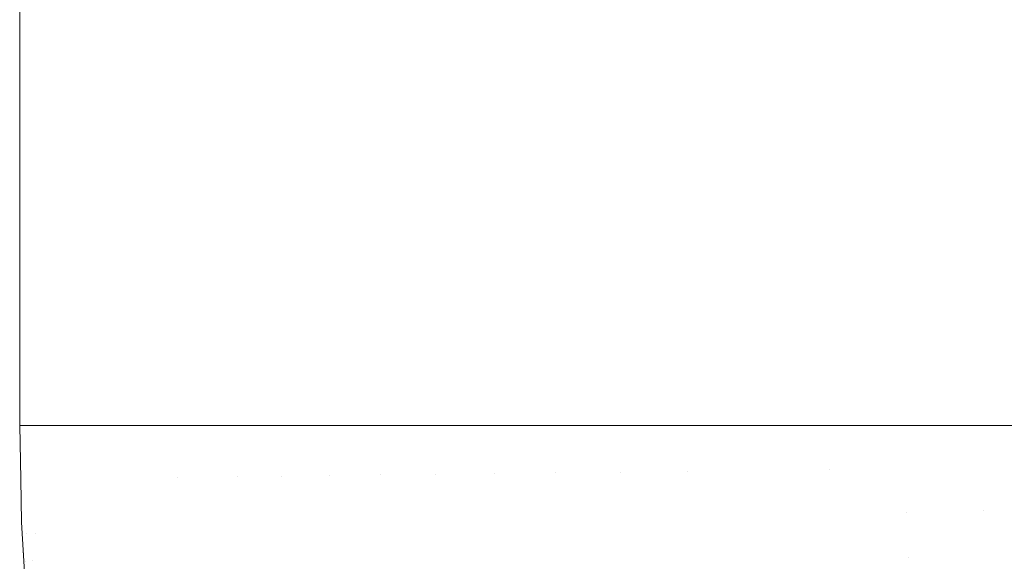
# Model space of a CAD drawing. Header units: centimetres. Extents: x -35.1 to 36.2, y 4.2 to 6.
# Tile 36 of 256: x -35.0865 to -35.0576, y 4.2962 to 4.3121. Entities that reach past the tile are written whole.
import ezdxf

# ---------------------------------------------------------------- set-up
doc = ezdxf.new("R2010")
doc.units = ezdxf.units.CM
doc.header["$LTSCALE"] = 2.54
doc.layers.add('Lucido design-1', color=7, linetype='Continuous')

# ---------------------------------------------------------------- blocks, each defined once
blk = doc.blocks.new('Gruppo-4-1')
at = {"color": 7, "linetype": 'Continuous', "lineweight": 9}
for points, invisible_edges in [([(-35.086503, 5.900212, -2276.320608), (-35.086537, 5.900212, -2276.32217), (-35.086537, 4.300212, -2276.32217), (-35.086503, 4.300212, -2276.320608)], 8), ([(-35.086503, 4.300212, -2276.923732), (-35.086537, 4.300212, -2276.92217), (-35.086537, 5.900212, -2276.92217), (-35.086503, 5.900212, -2276.923732)], 8), ([(-35.086503, 4.300212, -2276.320608), (-35.086466, 4.300212, -2276.31891), (-35.086466, 5.900212, -2276.31891), (-35.086503, 5.900212, -2276.320608)], 10), ([(-35.086503, 5.900212, -2276.923732), (-35.086466, 5.900212, -2276.92543), (-35.086466, 4.300212, -2276.92543), (-35.086503, 4.300212, -2276.923732)], 10), ([(-35.086267, 5.900212, -2276.315816), (-35.086466, 5.900212, -2276.31891), (-35.086466, 4.300212, -2276.31891), (-35.086375, 4.300212, -2276.317486)], 10), ([(-35.086375, 4.300212, -2276.926854), (-35.086466, 4.300212, -2276.92543), (-35.086466, 5.900212, -2276.92543), (-35.086375, 5.900212, -2276.926854)], 10), ([(-35.086375, 4.300212, -2276.317486), (-35.086267, 4.300212, -2276.315816), (-35.086267, 5.900212, -2276.315816)], 10), ([(-35.086375, 5.900212, -2276.926854), (-35.086267, 5.900212, -2276.928524), (-35.086267, 4.300212, -2276.928524), (-35.086375, 4.300212, -2276.926854)], 10), ([(-35.085939, 5.900212, -2276.312724), (-35.086267, 5.900212, -2276.315816), (-35.086267, 4.300212, -2276.315816), (-35.086114, 4.300212, -2276.314371)], 10), ([(-35.086114, 4.300212, -2276.929969), (-35.086267, 4.300212, -2276.928524), (-35.086267, 5.900212, -2276.928524), (-35.086114, 5.900212, -2276.929969)], 10), ([(-35.086114, 4.300212, -2276.314371), (-35.085939, 4.300212, -2276.312724), (-35.085939, 5.900212, -2276.312724)], 10), ([(-35.086114, 5.900212, -2276.929969), (-35.085939, 5.900212, -2276.931616), (-35.085939, 4.300212, -2276.931616), (-35.086114, 4.300212, -2276.929969)], 10), ([(-35.085482, 5.900212, -2276.309634), (-35.085939, 5.900212, -2276.312724), (-35.085939, 4.300212, -2276.312724), (-35.085724, 4.300212, -2276.311267)], 10), ([(-35.085724, 4.300212, -2276.933073), (-35.085939, 4.300212, -2276.931616), (-35.085939, 5.900212, -2276.931616), (-35.085724, 5.900212, -2276.933073)], 10), ([(-35.085724, 4.300212, -2276.311267), (-35.085482, 4.300212, -2276.309634), (-35.085482, 5.900212, -2276.309634)], 10), ([(-35.085724, 5.900212, -2276.933073), (-35.085482, 5.900212, -2276.934706), (-35.085482, 4.300212, -2276.934706), (-35.085724, 4.300212, -2276.933073)], 10), ([(-35.084894, 5.900212, -2276.306543), (-35.085482, 5.900212, -2276.309634), (-35.085482, 4.300212, -2276.309634), (-35.085205, 4.300212, -2276.30818)], 10), ([(-35.085205, 4.300212, -2276.93616), (-35.085482, 4.300212, -2276.934706), (-35.085482, 5.900212, -2276.934706), (-35.085205, 5.900212, -2276.93616)], 10), ([(-35.085205, 4.300212, -2276.30818), (-35.084894, 4.300212, -2276.306543), (-35.084894, 5.900212, -2276.306543)], 10), ([(-35.085205, 5.900212, -2276.93616), (-35.084894, 5.900212, -2276.937797), (-35.084894, 4.300212, -2276.937797), (-35.085205, 4.300212, -2276.93616)], 10), ([(-35.084173, 5.900212, -2276.30345), (-35.084894, 5.900212, -2276.306543), (-35.084894, 4.300212, -2276.306543), (-35.08456, 4.300212, -2276.305112)], 10), ([(-35.08456, 4.300212, -2276.939228), (-35.084894, 4.300212, -2276.937797), (-35.084894, 5.900212, -2276.937797), (-35.08456, 5.900212, -2276.939228)], 10), ([(-35.08456, 4.300212, -2276.305112), (-35.084173, 4.300212, -2276.30345), (-35.084173, 5.900212, -2276.30345)], 10), ([(-35.08456, 5.900212, -2276.939228), (-35.084173, 5.900212, -2276.94089), (-35.084173, 4.300212, -2276.94089), (-35.08456, 4.300212, -2276.939228)], 10), ([(-35.083315, 5.900212, -2276.300354), (-35.084173, 5.900212, -2276.30345), (-35.084173, 4.300212, -2276.30345), (-35.08379, 4.300212, -2276.302069)], 10), ([(-35.08379, 4.300212, -2276.942271), (-35.084173, 4.300212, -2276.94089), (-35.084173, 5.900212, -2276.94089), (-35.08379, 5.900212, -2276.942271)], 10), ([(-35.08379, 4.300212, -2276.302069), (-35.083315, 4.300212, -2276.300354), (-35.083315, 5.900212, -2276.300354)], 10), ([(-35.08379, 5.900212, -2276.942271), (-35.083315, 5.900212, -2276.943986), (-35.083315, 4.300212, -2276.943986), (-35.08379, 4.300212, -2276.942271)], 10), ([(-35.082319, 5.900212, -2276.297255), (-35.083315, 5.900212, -2276.300354), (-35.083315, 4.300212, -2276.300354), (-35.082898, 4.300212, -2276.299055)], 10), ([(-35.082898, 4.300212, -2276.945285), (-35.083315, 4.300212, -2276.943986), (-35.083315, 5.900212, -2276.943986), (-35.082898, 5.900212, -2276.945285)], 10), ([(-35.082898, 4.300212, -2276.299055), (-35.082319, 4.300212, -2276.297255), (-35.082319, 5.900212, -2276.297255)], 10), ([(-35.082898, 5.900212, -2276.945285), (-35.082319, 5.900212, -2276.947085), (-35.082319, 4.300212, -2276.947085), (-35.082898, 4.300212, -2276.945285)], 10), ([(-35.081179, 5.900212, -2276.29415), (-35.082319, 5.900212, -2276.297255), (-35.082319, 4.300212, -2276.297255), (-35.081885, 4.300212, -2276.296073)], 10), ([(-35.082319, 5.900212, -2276.947085), (-35.081342, 4.300212, -2276.949747), (-35.081885, 4.300212, -2276.948267)], 9), ([(-35.081179, 4.300212, -2276.95019), (-35.081342, 4.300212, -2276.949747), (-35.082319, 5.900212, -2276.947085), (-35.081885, 5.900212, -2276.948267)], 10), ([(-35.081885, 4.300212, -2276.948267), (-35.082319, 4.300212, -2276.947085), (-35.082319, 5.900212, -2276.947085)], 10), ([(-35.081885, 4.300212, -2276.296073), (-35.081179, 4.300212, -2276.29415), (-35.081179, 5.900212, -2276.29415)], 10), ([(-35.081885, 5.900212, -2276.948267), (-35.081179, 5.900212, -2276.95019), (-35.081179, 4.300212, -2276.95019)], 10), ([(-35.079891, 5.900212, -2276.291041), (-35.081179, 5.900212, -2276.29415), (-35.081179, 4.300212, -2276.29415), (-35.080151, 4.300212, -2276.291669)], 10), ([(-35.081179, 4.300212, -2276.95019), (-35.081179, 5.900212, -2276.95019), (-35.079891, 5.900212, -2276.953299), (-35.079891, 4.300212, -2276.953299)], 5), ([(-35.080151, 4.300212, -2276.291669), (-35.079891, 4.300212, -2276.291041), (-35.079891, 5.900212, -2276.291041)], 10), ([(-35.079891, 5.900212, -2276.291041), (-35.079891, 4.300212, -2276.291041), (-35.07845, 4.300212, -2276.287927), (-35.07845, 5.900212, -2276.287927)], 5), ([(-35.078848, 4.300212, -2276.955553), (-35.079891, 4.300212, -2276.953299), (-35.079891, 5.900212, -2276.953299), (-35.078848, 5.900212, -2276.955553)], 10), ([(-35.078848, 5.900212, -2276.955553), (-35.07845, 5.900212, -2276.956413), (-35.07845, 4.300212, -2276.956413), (-35.078848, 4.300212, -2276.955553)], 10), ([(-35.07685, 5.900212, -2276.284808), (-35.07845, 5.900212, -2276.287927), (-35.07845, 4.300212, -2276.287927), (-35.077436, 4.300212, -2276.285951)], 10), ([(-35.077436, 4.300212, -2276.958389), (-35.07845, 4.300212, -2276.956413), (-35.07845, 5.900212, -2276.956413), (-35.077436, 5.900212, -2276.958389)], 10), ([(-35.077436, 4.300212, -2276.285951), (-35.07685, 4.300212, -2276.284808), (-35.07685, 5.900212, -2276.284808)], 10), ([(-35.077436, 5.900212, -2276.958389), (-35.07685, 5.900212, -2276.959532), (-35.07685, 4.300212, -2276.959532), (-35.077436, 4.300212, -2276.958389)], 10), ([(-35.07592, 5.900212, -2276.283164), (-35.07685, 5.900212, -2276.284808), (-35.07685, 4.300212, -2276.284808), (-35.07592, 4.300212, -2276.283164)], 10), ([(-35.07592, 4.300212, -2276.961176), (-35.07685, 4.300212, -2276.959532), (-35.07685, 5.900212, -2276.959532), (-35.07592, 5.900212, -2276.961176)], 10), ([(-35.07592, 4.300212, -2276.283164), (-35.075085, 4.300212, -2276.281686), (-35.075085, 5.900212, -2276.281686), (-35.07592, 5.900212, -2276.283164)], 10), ([(-35.07592, 5.900212, -2276.961176), (-35.075085, 5.900212, -2276.962654), (-35.075085, 4.300212, -2276.962654), (-35.07592, 4.300212, -2276.961176)], 10), ([(-35.075085, 5.900212, -2276.281686), (-35.075085, 4.300212, -2276.281686), (-35.073147, 4.300212, -2276.278561), (-35.073147, 5.900212, -2276.278561)], 5), ([(-35.074305, 4.300212, -2276.963913), (-35.075085, 4.300212, -2276.962654), (-35.075085, 5.900212, -2276.962654), (-35.074305, 5.900212, -2276.963913)], 10), ([(-35.074305, 5.900212, -2276.963913), (-35.073147, 5.900212, -2276.965779), (-35.073147, 4.300212, -2276.965779), (-35.074305, 4.300212, -2276.963913)], 10), ([(-35.07103, 5.900212, -2276.275436), (-35.073147, 5.900212, -2276.278561), (-35.073147, 4.300212, -2276.278561), (-35.072594, 4.300212, -2276.277744)], 10), ([(-35.072594, 4.300212, -2276.966596), (-35.073147, 4.300212, -2276.965779), (-35.073147, 5.900212, -2276.965779), (-35.072594, 5.900212, -2276.966596)], 10), ([(-35.072594, 4.300212, -2276.277744), (-35.07103, 4.300212, -2276.275436), (-35.07103, 5.900212, -2276.275436)], 10), ([(-35.072594, 5.900212, -2276.966596), (-35.07103, 5.900212, -2276.968904), (-35.07103, 4.300212, -2276.968904), (-35.072594, 4.300212, -2276.966596)], 10), ([(-35.07103, 5.900212, -2276.275436), (-35.07103, 4.300212, -2276.275436), (-35.0701, 4.300212, -2276.274143), (-35.0701, 5.900212, -2276.274143)], 5), ([(-35.07103, 5.900212, -2276.968904), (-35.0701, 5.900212, -2276.970197), (-35.0701, 4.300212, -2276.970197), (-35.070798, 4.300212, -2276.969227)], 10), ([(-35.070798, 4.300212, -2276.969227), (-35.07103, 4.300212, -2276.968904), (-35.07103, 5.900212, -2276.968904)], 10), ([(-35.068889, 5.900212, -2276.272558), (-35.0701, 5.900212, -2276.274143), (-35.0701, 4.300212, -2276.274143), (-35.068889, 4.300212, -2276.272558)], 10), ([(-35.0701, 4.300212, -2276.970197), (-35.0701, 5.900212, -2276.970197), (-35.067696, 5.900212, -2276.973342), (-35.067696, 4.300212, -2276.973342)], 5), ([(-35.068889, 4.300212, -2276.272558), (-35.067696, 4.300212, -2276.270998), (-35.067696, 5.900212, -2276.270998), (-35.068889, 5.900212, -2276.272558)], 10), ([(-35.066912, 5.900212, -2276.270054), (-35.067696, 5.900212, -2276.270998), (-35.067696, 4.300212, -2276.270998), (-35.066912, 4.300212, -2276.270054)], 10), ([(-35.067696, 5.900212, -2276.973342), (-35.065111, 5.900212, -2276.976455), (-35.065111, 4.300212, -2276.976455), (-35.066912, 4.300212, -2276.974286)], 10), ([(-35.066912, 4.300212, -2276.974286), (-35.067696, 4.300212, -2276.973342), (-35.067696, 5.900212, -2276.973342)], 10), ([(-35.066912, 4.300212, -2276.270054), (-35.065111, 4.300212, -2276.267885), (-35.065111, 5.900212, -2276.267885), (-35.066912, 5.900212, -2276.270054)], 10), ([(-35.062727, 5.900212, -2276.265237), (-35.065111, 5.900212, -2276.267885), (-35.065111, 4.300212, -2276.267885), (-35.062727, 4.300212, -2276.265237)], 10), ([(-35.062727, 4.300212, -2276.979103), (-35.065111, 4.300212, -2276.976455), (-35.065111, 5.900212, -2276.976455), (-35.062727, 5.900212, -2276.979103)], 10), ([(-35.062727, 4.300212, -2276.265237), (-35.062319, 4.300212, -2276.264785), (-35.062319, 5.900212, -2276.264785), (-35.062727, 5.900212, -2276.265237)], 10), ([(-35.062727, 5.900212, -2276.979103), (-35.062319, 5.900212, -2276.979555), (-35.062319, 4.300212, -2276.979555), (-35.062727, 4.300212, -2276.979103)], 10), ([(-35.060517, 5.900212, -2276.262938), (-35.062319, 5.900212, -2276.264785), (-35.062319, 4.300212, -2276.264785), (-35.060517, 4.300212, -2276.262938)], 10), ([(-35.060517, 4.300212, -2276.981402), (-35.062319, 4.300212, -2276.979555), (-35.062319, 5.900212, -2276.979555), (-35.060517, 5.900212, -2276.981402)], 10), ([(-35.060517, 4.300212, -2276.262938), (-35.059311, 4.300212, -2276.261702), (-35.059311, 5.900212, -2276.261702), (-35.060517, 5.900212, -2276.262938)], 10), ([(-35.060517, 5.900212, -2276.981402), (-35.059311, 5.900212, -2276.982638), (-35.059311, 4.300212, -2276.982638), (-35.060517, 4.300212, -2276.981402)], 10), ([(-35.058251, 5.900212, -2276.2607), (-35.059311, 5.900212, -2276.261702), (-35.059311, 4.300212, -2276.261702), (-35.058251, 4.300212, -2276.2607)], 10), ([(-35.059311, 5.900212, -2276.982638), (-35.056079, 5.900212, -2276.985695), (-35.056079, 4.300212, -2276.985695), (-35.058251, 4.300212, -2276.98364)], 10), ([(-35.058251, 4.300212, -2276.98364), (-35.059311, 4.300212, -2276.982638), (-35.059311, 5.900212, -2276.982638)], 10), ([(-35.058251, 4.300212, -2276.2607), (-35.056079, 4.300212, -2276.258645), (-35.056079, 5.900212, -2276.258645), (-35.058251, 5.900212, -2276.2607)], 10), ([(-35.086503, 4.300212, -2276.320608), (-35.086537, 4.300212, -2276.32217), (-35.086507, 4.298638, -2276.32217)], 8), ([(-35.086507, 4.298638, -2276.32217), (-35.086537, 4.300212, -2276.32217), (-35.086537, 4.300212, -2276.92217), (-35.086507, 4.298638, -2276.92217)], 8), ([(-35.086507, 4.298638, -2276.92217), (-35.086537, 4.300212, -2276.92217), (-35.086503, 4.300212, -2276.923732)], 8), ([(-35.086507, 4.298638, -2276.32217), (-35.086504, 4.298637, -2276.320608), (-35.086503, 4.300212, -2276.320608)], 11), ([(-35.086503, 4.300212, -2276.923732), (-35.086504, 4.298637, -2276.923732), (-35.086507, 4.298638, -2276.92217)], 11), ([(-35.086504, 4.298637, -2276.320608), (-35.086456, 4.298638, -2276.319046), (-35.086466, 4.300212, -2276.31891), (-35.086503, 4.300212, -2276.320608)], 11), ([(-35.086503, 4.300212, -2276.923732), (-35.086466, 4.300212, -2276.92543), (-35.086456, 4.298638, -2276.925294), (-35.086504, 4.298637, -2276.923732)], 14), ([(-35.086375, 4.300212, -2276.317486), (-35.086466, 4.300212, -2276.31891), (-35.086456, 4.298638, -2276.319046), (-35.086374, 4.298639, -2276.317485)], 14), ([(-35.086374, 4.298639, -2276.926855), (-35.086456, 4.298638, -2276.925294), (-35.086466, 4.300212, -2276.92543), (-35.086375, 4.300212, -2276.926854)], 11), ([(-35.086374, 4.298639, -2276.317485), (-35.08626, 4.29864, -2276.315926), (-35.086267, 4.300212, -2276.315816), (-35.086375, 4.300212, -2276.317486)], 11), ([(-35.086375, 4.300212, -2276.926854), (-35.086267, 4.300212, -2276.928524), (-35.08626, 4.29864, -2276.928414), (-35.086374, 4.298639, -2276.926855)], 14), ([(-35.086114, 4.300212, -2276.314371), (-35.086267, 4.300212, -2276.315816), (-35.08626, 4.29864, -2276.315926), (-35.086113, 4.298642, -2276.314369)], 14), ([(-35.086113, 4.298642, -2276.929971), (-35.08626, 4.29864, -2276.928414), (-35.086267, 4.300212, -2276.928524), (-35.086114, 4.300212, -2276.929969)], 11), ([(-35.086113, 4.298642, -2276.314369), (-35.085934, 4.298644, -2276.312816), (-35.085939, 4.300212, -2276.312724), (-35.086114, 4.300212, -2276.314371)], 11), ([(-35.086114, 4.300212, -2276.929969), (-35.085939, 4.300212, -2276.931616), (-35.085934, 4.298644, -2276.931524), (-35.086113, 4.298642, -2276.929971)], 14), ([(-35.085724, 4.300212, -2276.311267), (-35.085939, 4.300212, -2276.312724), (-35.085934, 4.298644, -2276.312816), (-35.085723, 4.298647, -2276.311265)], 14), ([(-35.085723, 4.298647, -2276.933075), (-35.085934, 4.298644, -2276.931524), (-35.085939, 4.300212, -2276.931616), (-35.085724, 4.300212, -2276.933073)], 11), ([(-35.085723, 4.298647, -2276.311265), (-35.08548, 4.29865, -2276.309719), (-35.085482, 4.300212, -2276.309634), (-35.085724, 4.300212, -2276.311267)], 11), ([(-35.085724, 4.300212, -2276.933073), (-35.085482, 4.300212, -2276.934706), (-35.08548, 4.29865, -2276.934621), (-35.085723, 4.298647, -2276.933075)], 14), ([(-35.085205, 4.300212, -2276.30818), (-35.085482, 4.300212, -2276.309634), (-35.08548, 4.29865, -2276.309719), (-35.085205, 4.298653, -2276.308177)], 14), ([(-35.085205, 4.298653, -2276.936163), (-35.08548, 4.29865, -2276.934621), (-35.085482, 4.300212, -2276.934706), (-35.085205, 4.300212, -2276.93616)], 11), ([(-35.085205, 4.298653, -2276.308177), (-35.084898, 4.298656, -2276.30664), (-35.084894, 4.300212, -2276.306543), (-35.085205, 4.300212, -2276.30818)], 11), ([(-35.085205, 4.300212, -2276.93616), (-35.084894, 4.300212, -2276.937797), (-35.084898, 4.298656, -2276.9377), (-35.085205, 4.298653, -2276.936163)], 14), ([(-35.08456, 4.300212, -2276.305112), (-35.084894, 4.300212, -2276.306543), (-35.084898, 4.298656, -2276.30664), (-35.08456, 4.29866, -2276.305108)], 14), ([(-35.08456, 4.29866, -2276.939231), (-35.084898, 4.298656, -2276.9377), (-35.084894, 4.300212, -2276.937797), (-35.08456, 4.300212, -2276.939228)], 11), ([(-35.08456, 4.29866, -2276.305108), (-35.08419, 4.298665, -2276.303583), (-35.084173, 4.300212, -2276.30345), (-35.08456, 4.300212, -2276.305112)], 11), ([(-35.08456, 4.300212, -2276.939228), (-35.084173, 4.300212, -2276.94089), (-35.08419, 4.298665, -2276.940757), (-35.08456, 4.29866, -2276.939231)], 14), ([(-35.08379, 4.300212, -2276.302069), (-35.084173, 4.300212, -2276.30345), (-35.08419, 4.298665, -2276.303583), (-35.08379, 4.298669, -2276.302065)], 14), ([(-35.08379, 4.298669, -2276.942275), (-35.08419, 4.298665, -2276.940757), (-35.084173, 4.300212, -2276.94089), (-35.08379, 4.300212, -2276.942271)], 11), ([(-35.08379, 4.298669, -2276.302065), (-35.083358, 4.298675, -2276.300554), (-35.083315, 4.300212, -2276.300354), (-35.08379, 4.300212, -2276.302069)], 11), ([(-35.08379, 4.300212, -2276.942271), (-35.083315, 4.300212, -2276.943986), (-35.083358, 4.298675, -2276.943786), (-35.08379, 4.298669, -2276.942275)], 14), ([(-35.082898, 4.300212, -2276.299055), (-35.083315, 4.300212, -2276.300354), (-35.083358, 4.298675, -2276.300554), (-35.082897, 4.29868, -2276.29905)], 14), ([(-35.082897, 4.29868, -2276.94529), (-35.083358, 4.298675, -2276.943786), (-35.083315, 4.300212, -2276.943986), (-35.082898, 4.300212, -2276.945285)], 11), ([(-35.082897, 4.29868, -2276.29905), (-35.082405, 4.298686, -2276.297555), (-35.082319, 4.300212, -2276.297255), (-35.082898, 4.300212, -2276.299055)], 11), ([(-35.082898, 4.300212, -2276.945285), (-35.082319, 4.300212, -2276.947085), (-35.082405, 4.298686, -2276.946785), (-35.082897, 4.29868, -2276.94529)], 14), ([(-35.082319, 4.300212, -2276.297255), (-35.082405, 4.298686, -2276.297555), (-35.081884, 4.298692, -2276.296068)], 11), ([(-35.081884, 4.298692, -2276.948272), (-35.082405, 4.298686, -2276.946785), (-35.082319, 4.300212, -2276.947085)], 11), ([(-35.081884, 4.298692, -2276.296068), (-35.081885, 4.300212, -2276.296073), (-35.082319, 4.300212, -2276.297255)], 9), ([(-35.082319, 4.300212, -2276.947085), (-35.081885, 4.300212, -2276.948267), (-35.081884, 4.298692, -2276.948272)], 10), ([(-35.081884, 4.298692, -2276.296068), (-35.081333, 4.298698, -2276.29459), (-35.081179, 4.300212, -2276.29415), (-35.081885, 4.300212, -2276.296073)], 11), ([(-35.081885, 4.300212, -2276.948267), (-35.081342, 4.300212, -2276.949747), (-35.081333, 4.298698, -2276.94975), (-35.081884, 4.298692, -2276.948272)], 14), ([(-35.081333, 4.298698, -2276.94975), (-35.081342, 4.300212, -2276.949747), (-35.081179, 4.300212, -2276.95019)], 9), ([(-35.081179, 4.300212, -2276.29415), (-35.081333, 4.298698, -2276.29459), (-35.080145, 4.298712, -2276.291665)], 11), ([(-35.080145, 4.298712, -2276.952675), (-35.081333, 4.298698, -2276.94975), (-35.081179, 4.300212, -2276.95019)], 11), ([(-35.080145, 4.298712, -2276.291665), (-35.080151, 4.300212, -2276.291669), (-35.081179, 4.300212, -2276.29415)], 9), ([(-35.081179, 4.300212, -2276.95019), (-35.079891, 4.300212, -2276.953299), (-35.080145, 4.298712, -2276.952675)], 10), ([(-35.079891, 4.300212, -2276.291041), (-35.080151, 4.300212, -2276.291669), (-35.080145, 4.298712, -2276.291665)], 10), ([(-35.079891, 4.300212, -2276.291041), (-35.080145, 4.298712, -2276.291665), (-35.078845, 4.298728, -2276.288781)], 11), ([(-35.078845, 4.298728, -2276.955559), (-35.080145, 4.298712, -2276.952675), (-35.079891, 4.300212, -2276.953299)], 11), ([(-35.078845, 4.298728, -2276.288781), (-35.07845, 4.300212, -2276.287927), (-35.079891, 4.300212, -2276.291041)], 9), ([(-35.079891, 4.300212, -2276.953299), (-35.078848, 4.300212, -2276.955553), (-35.078845, 4.298728, -2276.955559)], 10), ([(-35.078845, 4.298728, -2276.955559), (-35.078848, 4.300212, -2276.955553), (-35.07845, 4.300212, -2276.956413)], 9), ([(-35.07845, 4.300212, -2276.287927), (-35.078845, 4.298728, -2276.288781), (-35.077436, 4.298744, -2276.285944)], 11), ([(-35.077436, 4.298744, -2276.958396), (-35.078845, 4.298728, -2276.955559), (-35.07845, 4.300212, -2276.956413)], 11), ([(-35.077436, 4.298744, -2276.285944), (-35.077436, 4.300212, -2276.285951), (-35.07845, 4.300212, -2276.287927)], 9), ([(-35.07845, 4.300212, -2276.956413), (-35.077436, 4.300212, -2276.958389), (-35.077436, 4.298744, -2276.958396)], 10), ([(-35.07685, 4.300212, -2276.284808), (-35.077436, 4.298744, -2276.285944), (-35.075921, 4.298762, -2276.283155)], 11), ([(-35.07685, 4.300212, -2276.284808), (-35.077436, 4.300212, -2276.285951), (-35.077436, 4.298744, -2276.285944)], 10), ([(-35.075921, 4.298762, -2276.961185), (-35.077436, 4.298744, -2276.958396), (-35.07685, 4.300212, -2276.959532)], 11), ([(-35.077436, 4.298744, -2276.958396), (-35.077436, 4.300212, -2276.958389), (-35.07685, 4.300212, -2276.959532)], 9), ([(-35.075921, 4.298762, -2276.283155), (-35.07592, 4.300212, -2276.283164), (-35.07685, 4.300212, -2276.284808)], 9), ([(-35.07685, 4.300212, -2276.959532), (-35.07592, 4.300212, -2276.961176), (-35.075921, 4.298762, -2276.961185)], 10), ([(-35.075921, 4.298762, -2276.283155), (-35.074305, 4.298781, -2276.280418), (-35.075085, 4.300212, -2276.281686)], 11), ([(-35.075085, 4.300212, -2276.281686), (-35.07592, 4.300212, -2276.283164), (-35.075921, 4.298762, -2276.283155)], 10), ([(-35.075921, 4.298762, -2276.961185), (-35.07592, 4.300212, -2276.961176), (-35.075085, 4.300212, -2276.962654)], 9), ([(-35.075085, 4.300212, -2276.962654), (-35.074305, 4.298781, -2276.963922), (-35.075921, 4.298762, -2276.961185)], 11), ([(-35.073147, 4.300212, -2276.278561), (-35.075085, 4.300212, -2276.281686), (-35.074305, 4.298781, -2276.280418)], 10), ([(-35.075085, 4.300212, -2276.962654), (-35.074305, 4.300212, -2276.963913), (-35.074305, 4.298781, -2276.963922)], 10), ([(-35.074305, 4.298781, -2276.280418), (-35.072591, 4.298801, -2276.277736), (-35.073147, 4.300212, -2276.278561)], 11), ([(-35.074305, 4.298781, -2276.963922), (-35.074305, 4.300212, -2276.963913), (-35.073147, 4.300212, -2276.965779)], 9), ([(-35.073147, 4.300212, -2276.965779), (-35.072591, 4.298801, -2276.966604), (-35.074305, 4.298781, -2276.963922)], 11), ([(-35.072591, 4.298801, -2276.277736), (-35.072594, 4.300212, -2276.277744), (-35.073147, 4.300212, -2276.278561)], 9), ([(-35.073147, 4.300212, -2276.965779), (-35.072594, 4.300212, -2276.966596), (-35.072591, 4.298801, -2276.966604)], 10), ([(-35.07103, 4.300212, -2276.275436), (-35.072594, 4.300212, -2276.277744), (-35.072591, 4.298801, -2276.277736)], 10), ([(-35.072591, 4.298801, -2276.966604), (-35.072594, 4.300212, -2276.966596), (-35.07103, 4.300212, -2276.968904)], 9), ([(-35.072591, 4.298801, -2276.277736), (-35.070785, 4.298823, -2276.275111), (-35.07103, 4.300212, -2276.275436)], 11), ([(-35.07103, 4.300212, -2276.968904), (-35.070785, 4.298823, -2276.969229), (-35.072591, 4.298801, -2276.966604)], 11), ([(-35.0701, 4.300212, -2276.274143), (-35.07103, 4.300212, -2276.275436), (-35.070785, 4.298823, -2276.275111)], 10), ([(-35.07103, 4.300212, -2276.968904), (-35.070798, 4.300212, -2276.969227), (-35.070785, 4.298823, -2276.969229)], 10), ([(-35.070785, 4.298823, -2276.969229), (-35.070798, 4.300212, -2276.969227), (-35.0701, 4.300212, -2276.970197)], 9), ([(-35.0701, 4.300212, -2276.274143), (-35.070785, 4.298823, -2276.275111), (-35.06889, 4.298845, -2276.272546)], 11), ([(-35.06889, 4.298845, -2276.971794), (-35.070785, 4.298823, -2276.969229), (-35.0701, 4.300212, -2276.970197)], 11), ([(-35.06889, 4.298845, -2276.272546), (-35.068889, 4.300212, -2276.272558), (-35.0701, 4.300212, -2276.274143)], 9), ([(-35.0701, 4.300212, -2276.970197), (-35.067696, 4.300212, -2276.973342), (-35.06889, 4.298845, -2276.971794)], 10), ([(-35.06889, 4.298845, -2276.272546), (-35.066912, 4.298868, -2276.270043), (-35.067696, 4.300212, -2276.270998)], 11), ([(-35.067696, 4.300212, -2276.270998), (-35.068889, 4.300212, -2276.272558), (-35.06889, 4.298845, -2276.272546)], 10), ([(-35.066912, 4.298868, -2276.974297), (-35.06889, 4.298845, -2276.971794), (-35.067696, 4.300212, -2276.973342)], 11), ([(-35.066912, 4.298868, -2276.270043), (-35.066912, 4.300212, -2276.270054), (-35.067696, 4.300212, -2276.270998)], 9), ([(-35.067696, 4.300212, -2276.973342), (-35.066912, 4.300212, -2276.974286), (-35.066912, 4.298868, -2276.974297)], 10), ([(-35.066912, 4.298868, -2276.270043), (-35.064854, 4.298892, -2276.267604), (-35.065111, 4.300212, -2276.267885)], 11), ([(-35.065111, 4.300212, -2276.267885), (-35.066912, 4.300212, -2276.270054), (-35.066912, 4.298868, -2276.270043)], 10), ([(-35.066912, 4.298868, -2276.974297), (-35.066912, 4.300212, -2276.974286), (-35.065111, 4.300212, -2276.976455)], 9), ([(-35.065111, 4.300212, -2276.976455), (-35.064854, 4.298892, -2276.976736), (-35.066912, 4.298868, -2276.974297)], 11), ([(-35.062721, 4.298917, -2276.26523), (-35.062727, 4.300212, -2276.265237), (-35.065111, 4.300212, -2276.267885), (-35.064854, 4.298892, -2276.267604)], 13), ([(-35.064854, 4.298892, -2276.976736), (-35.065111, 4.300212, -2276.976455), (-35.062727, 4.300212, -2276.979103), (-35.062721, 4.298917, -2276.979109)], 13), ([(-35.062319, 4.300212, -2276.264785), (-35.062727, 4.300212, -2276.265237), (-35.062721, 4.298917, -2276.26523)], 10), ([(-35.062721, 4.298917, -2276.979109), (-35.062727, 4.300212, -2276.979103), (-35.062319, 4.300212, -2276.979555)], 9), ([(-35.062721, 4.298917, -2276.26523), (-35.062679, 4.297603, -2276.26523), (-35.062319, 4.300212, -2276.264785)], 11), ([(-35.062319, 4.300212, -2276.979555), (-35.062679, 4.297603, -2276.979109), (-35.062721, 4.298917, -2276.979109)], 11), ([(-35.062319, 4.300212, -2276.264785), (-35.062679, 4.297603, -2276.26523), (-35.060478, 4.297655, -2276.262924)], 11), ([(-35.060478, 4.297655, -2276.981416), (-35.062679, 4.297603, -2276.979109), (-35.062319, 4.300212, -2276.979555)], 11), ([(-35.060478, 4.297655, -2276.262924), (-35.060517, 4.300212, -2276.262938), (-35.062319, 4.300212, -2276.264785)], 9), ([(-35.062319, 4.300212, -2276.979555), (-35.060517, 4.300212, -2276.981402), (-35.060478, 4.297655, -2276.981416)], 10), ([(-35.059311, 4.300212, -2276.261702), (-35.060517, 4.300212, -2276.262938), (-35.060478, 4.297655, -2276.262924)], 10), ([(-35.060478, 4.297655, -2276.981416), (-35.060517, 4.300212, -2276.981402), (-35.059311, 4.300212, -2276.982638)], 9), ([(-35.060478, 4.297655, -2276.262924), (-35.058211, 4.297709, -2276.260685), (-35.059311, 4.300212, -2276.261702)], 11), ([(-35.059311, 4.300212, -2276.982638), (-35.058211, 4.297709, -2276.983655), (-35.060478, 4.297655, -2276.981416)], 11), ([(-35.058211, 4.297709, -2276.260685), (-35.058251, 4.300212, -2276.2607), (-35.059311, 4.300212, -2276.261702)], 9), ([(-35.059311, 4.300212, -2276.982638), (-35.058251, 4.300212, -2276.98364), (-35.058211, 4.297709, -2276.983655)], 10), ([(-35.056079, 4.300212, -2276.258645), (-35.058251, 4.300212, -2276.2607), (-35.058211, 4.297709, -2276.260685)], 10), ([(-35.058211, 4.297709, -2276.983655), (-35.058251, 4.300212, -2276.98364), (-35.056079, 4.300212, -2276.985695)], 9), ([(-35.058211, 4.297709, -2276.260685), (-35.055884, 4.297764, -2276.258516), (-35.056079, 4.300212, -2276.258645)], 11), ([(-35.056079, 4.300212, -2276.985695), (-35.055884, 4.297764, -2276.985824), (-35.058211, 4.297709, -2276.983655)], 11), ([(-35.08374, 4.297103, -2276.302065), (-35.083309, 4.297113, -2276.300554), (-35.083358, 4.298675, -2276.300554), (-35.08379, 4.298669, -2276.302065)], 15), ([(-35.08379, 4.298669, -2276.942275), (-35.083358, 4.298675, -2276.943786), (-35.083309, 4.297113, -2276.943786), (-35.08374, 4.297103, -2276.942275)], 15), ([(-35.082897, 4.29868, -2276.29905), (-35.083358, 4.298675, -2276.300554), (-35.083309, 4.297113, -2276.300554), (-35.082847, 4.297124, -2276.29905)], 15), ([(-35.082847, 4.297124, -2276.94529), (-35.083309, 4.297113, -2276.943786), (-35.083358, 4.298675, -2276.943786), (-35.082897, 4.29868, -2276.94529)], 15), ([(-35.082847, 4.297124, -2276.29905), (-35.082356, 4.297136, -2276.297555), (-35.082405, 4.298686, -2276.297555), (-35.082897, 4.29868, -2276.29905)], 15), ([(-35.082897, 4.29868, -2276.94529), (-35.082405, 4.298686, -2276.946785), (-35.082356, 4.297136, -2276.946785), (-35.082847, 4.297124, -2276.94529)], 15), ([(-35.081884, 4.298692, -2276.296068), (-35.082405, 4.298686, -2276.297555), (-35.082356, 4.297136, -2276.297555), (-35.081835, 4.297148, -2276.296068)], 15), ([(-35.081835, 4.297148, -2276.948272), (-35.082356, 4.297136, -2276.946785), (-35.082405, 4.298686, -2276.946785), (-35.081884, 4.298692, -2276.948272)], 15), ([(-35.081835, 4.297148, -2276.296068), (-35.081284, 4.297161, -2276.29459), (-35.081333, 4.298698, -2276.29459), (-35.081884, 4.298692, -2276.296068)], 15), ([(-35.081884, 4.298692, -2276.948272), (-35.081333, 4.298698, -2276.94975), (-35.081284, 4.297161, -2276.94975), (-35.081835, 4.297148, -2276.948272)], 15), ([(-35.081333, 4.298698, -2276.29459), (-35.081284, 4.297161, -2276.29459), (-35.080097, 4.297189, -2276.291665), (-35.080145, 4.298712, -2276.291665)], 15), ([(-35.080145, 4.298712, -2276.952675), (-35.080097, 4.297189, -2276.952675), (-35.081284, 4.297161, -2276.94975), (-35.081333, 4.298698, -2276.94975)], 15), ([(-35.080145, 4.298712, -2276.291665), (-35.080097, 4.297189, -2276.291665), (-35.078797, 4.29722, -2276.288781), (-35.078845, 4.298728, -2276.288781)], 15), ([(-35.078845, 4.298728, -2276.955559), (-35.078797, 4.29722, -2276.955559), (-35.080097, 4.297189, -2276.952675), (-35.080145, 4.298712, -2276.952675)], 15), ([(-35.078845, 4.298728, -2276.288781), (-35.078797, 4.29722, -2276.288781), (-35.077388, 4.297254, -2276.285944), (-35.077436, 4.298744, -2276.285944)], 15), ([(-35.077436, 4.298744, -2276.958396), (-35.077388, 4.297254, -2276.958396), (-35.078797, 4.29722, -2276.955559), (-35.078845, 4.298728, -2276.955559)], 15), ([(-35.077436, 4.298744, -2276.285944), (-35.077388, 4.297254, -2276.285944), (-35.075874, 4.29729, -2276.283155), (-35.075921, 4.298762, -2276.283155)], 15), ([(-35.075921, 4.298762, -2276.961185), (-35.075874, 4.29729, -2276.961185), (-35.077388, 4.297254, -2276.958396), (-35.077436, 4.298744, -2276.958396)], 15), ([(-35.075921, 4.298762, -2276.283155), (-35.075874, 4.29729, -2276.283155), (-35.074258, 4.297328, -2276.280418), (-35.074305, 4.298781, -2276.280418)], 15), ([(-35.074305, 4.298781, -2276.963922), (-35.074258, 4.297328, -2276.963922), (-35.075874, 4.29729, -2276.961185), (-35.075921, 4.298762, -2276.961185)], 15), ([(-35.074305, 4.298781, -2276.280418), (-35.074258, 4.297328, -2276.280418), (-35.072546, 4.297369, -2276.277736), (-35.072591, 4.298801, -2276.277736)], 15), ([(-35.072591, 4.298801, -2276.966604), (-35.072546, 4.297369, -2276.966604), (-35.074258, 4.297328, -2276.963922), (-35.074305, 4.298781, -2276.963922)], 15), ([(-35.072591, 4.298801, -2276.277736), (-35.072546, 4.297369, -2276.277736), (-35.07074, 4.297412, -2276.275111), (-35.070785, 4.298823, -2276.275111)], 15), ([(-35.070785, 4.298823, -2276.969229), (-35.07074, 4.297412, -2276.969229), (-35.072546, 4.297369, -2276.966604), (-35.072591, 4.298801, -2276.966604)], 15), ([(-35.070785, 4.298823, -2276.275111), (-35.07074, 4.297412, -2276.275111), (-35.068846, 4.297457, -2276.272546), (-35.06889, 4.298845, -2276.272546)], 15), ([(-35.06889, 4.298845, -2276.971794), (-35.068846, 4.297457, -2276.971794), (-35.07074, 4.297412, -2276.969229), (-35.070785, 4.298823, -2276.969229)], 15), ([(-35.06889, 4.298845, -2276.272546), (-35.068846, 4.297457, -2276.272546), (-35.066868, 4.297504, -2276.270043), (-35.066912, 4.298868, -2276.270043)], 15), ([(-35.066912, 4.298868, -2276.974297), (-35.066868, 4.297504, -2276.974297), (-35.068846, 4.297457, -2276.971794), (-35.06889, 4.298845, -2276.971794)], 15), ([(-35.066912, 4.298868, -2276.270043), (-35.066868, 4.297504, -2276.270043), (-35.064811, 4.297552, -2276.267604), (-35.064854, 4.298892, -2276.267604)], 15), ([(-35.064854, 4.298892, -2276.976736), (-35.064811, 4.297552, -2276.976736), (-35.066868, 4.297504, -2276.974297), (-35.066912, 4.298868, -2276.974297)], 15), ([(-35.064854, 4.298892, -2276.267604), (-35.064811, 4.297552, -2276.267604), (-35.062679, 4.297603, -2276.26523), (-35.062721, 4.298917, -2276.26523)], 15), ([(-35.062721, 4.298917, -2276.979109), (-35.062679, 4.297603, -2276.979109), (-35.064811, 4.297552, -2276.976736), (-35.064854, 4.298892, -2276.976736)], 15), ([(-35.086454, 4.297039, -2276.320608), (-35.086504, 4.298637, -2276.320608), (-35.086507, 4.298638, -2276.32217), (-35.086483, 4.297374, -2276.32217)], 11), ([(-35.086507, 4.298638, -2276.92217), (-35.086483, 4.297374, -2276.92217), (-35.086483, 4.297374, -2276.32217), (-35.086507, 4.298638, -2276.32217)], 10), ([(-35.086483, 4.297374, -2276.92217), (-35.086507, 4.298638, -2276.92217), (-35.086504, 4.298637, -2276.923732), (-35.086454, 4.297039, -2276.923732)], 14), ([(-35.086454, 4.297039, -2276.320608), (-35.086405, 4.29704, -2276.319046), (-35.086456, 4.298638, -2276.319046), (-35.086504, 4.298637, -2276.320608)], 15), ([(-35.086504, 4.298637, -2276.923732), (-35.086456, 4.298638, -2276.925294), (-35.086405, 4.29704, -2276.925294), (-35.086454, 4.297039, -2276.923732)], 15), ([(-35.086374, 4.298639, -2276.317485), (-35.086456, 4.298638, -2276.319046), (-35.086405, 4.29704, -2276.319046), (-35.086323, 4.297042, -2276.317485)], 15), ([(-35.086323, 4.297042, -2276.926855), (-35.086405, 4.29704, -2276.925294), (-35.086456, 4.298638, -2276.925294), (-35.086374, 4.298639, -2276.926855)], 15), ([(-35.086323, 4.297042, -2276.317485), (-35.086209, 4.297044, -2276.315926), (-35.08626, 4.29864, -2276.315926), (-35.086374, 4.298639, -2276.317485)], 15), ([(-35.086374, 4.298639, -2276.926855), (-35.08626, 4.29864, -2276.928414), (-35.086209, 4.297044, -2276.928414), (-35.086323, 4.297042, -2276.926855)], 15), ([(-35.086113, 4.298642, -2276.314369), (-35.08626, 4.29864, -2276.315926), (-35.086209, 4.297044, -2276.315926), (-35.086063, 4.297048, -2276.314369)], 15), ([(-35.086063, 4.297048, -2276.929971), (-35.086209, 4.297044, -2276.928414), (-35.08626, 4.29864, -2276.928414), (-35.086113, 4.298642, -2276.929971)], 15), ([(-35.086063, 4.297048, -2276.314369), (-35.085884, 4.297052, -2276.312816), (-35.085934, 4.298644, -2276.312816), (-35.086113, 4.298642, -2276.314369)], 15), ([(-35.086113, 4.298642, -2276.929971), (-35.085934, 4.298644, -2276.931524), (-35.085884, 4.297052, -2276.931524), (-35.086063, 4.297048, -2276.929971)], 15), ([(-35.085723, 4.298647, -2276.311265), (-35.085934, 4.298644, -2276.312816), (-35.085884, 4.297052, -2276.312816), (-35.085673, 4.297057, -2276.311265)], 15), ([(-35.085673, 4.297057, -2276.933075), (-35.085884, 4.297052, -2276.931524), (-35.085934, 4.298644, -2276.931524), (-35.085723, 4.298647, -2276.933075)], 15), ([(-35.085673, 4.297057, -2276.311265), (-35.08543, 4.297063, -2276.309719), (-35.08548, 4.29865, -2276.309719), (-35.085723, 4.298647, -2276.311265)], 15), ([(-35.085723, 4.298647, -2276.933075), (-35.08548, 4.29865, -2276.934621), (-35.08543, 4.297063, -2276.934621), (-35.085673, 4.297057, -2276.933075)], 15), ([(-35.085205, 4.298653, -2276.308177), (-35.08548, 4.29865, -2276.309719), (-35.08543, 4.297063, -2276.309719), (-35.085154, 4.297069, -2276.308177)], 15), ([(-35.085154, 4.297069, -2276.936163), (-35.08543, 4.297063, -2276.934621), (-35.08548, 4.29865, -2276.934621), (-35.085205, 4.298653, -2276.936163)], 15), ([(-35.085154, 4.297069, -2276.308177), (-35.084848, 4.297077, -2276.30664), (-35.084898, 4.298656, -2276.30664), (-35.085205, 4.298653, -2276.308177)], 15), ([(-35.085205, 4.298653, -2276.936163), (-35.084898, 4.298656, -2276.9377), (-35.084848, 4.297077, -2276.9377), (-35.085154, 4.297069, -2276.936163)], 15), ([(-35.08456, 4.29866, -2276.305108), (-35.084898, 4.298656, -2276.30664), (-35.084848, 4.297077, -2276.30664), (-35.08451, 4.297085, -2276.305108)], 15), ([(-35.08451, 4.297085, -2276.939231), (-35.084848, 4.297077, -2276.9377), (-35.084898, 4.298656, -2276.9377), (-35.08456, 4.29866, -2276.939231)], 15), ([(-35.08451, 4.297085, -2276.305108), (-35.08414, 4.297094, -2276.303583), (-35.08419, 4.298665, -2276.303583), (-35.08456, 4.29866, -2276.305108)], 15), ([(-35.08456, 4.29866, -2276.939231), (-35.08419, 4.298665, -2276.940757), (-35.08414, 4.297094, -2276.940757), (-35.08451, 4.297085, -2276.939231)], 15), ([(-35.08379, 4.298669, -2276.302065), (-35.08419, 4.298665, -2276.303583), (-35.08414, 4.297094, -2276.303583), (-35.08374, 4.297103, -2276.302065)], 15), ([(-35.08374, 4.297103, -2276.942275), (-35.08414, 4.297094, -2276.940757), (-35.08419, 4.298665, -2276.940757), (-35.08379, 4.298669, -2276.942275)], 15), ([(-35.064738, 4.296192, -2276.267604), (-35.064811, 4.297552, -2276.267604), (-35.066868, 4.297504, -2276.270043), (-35.066794, 4.296118, -2276.270043)], 15), ([(-35.066794, 4.296118, -2276.974297), (-35.066868, 4.297504, -2276.974297), (-35.064811, 4.297552, -2276.976736), (-35.064738, 4.296192, -2276.976736)], 15), ([(-35.062608, 4.296268, -2276.26523), (-35.062679, 4.297603, -2276.26523), (-35.064811, 4.297552, -2276.267604), (-35.064738, 4.296192, -2276.267604)], 15), ([(-35.064738, 4.296192, -2276.976736), (-35.064811, 4.297552, -2276.976736), (-35.062679, 4.297603, -2276.979109), (-35.062608, 4.296268, -2276.979109)], 15), ([(-35.060408, 4.296347, -2276.262924), (-35.060478, 4.297655, -2276.262924), (-35.062679, 4.297603, -2276.26523), (-35.062608, 4.296268, -2276.26523)], 15), ([(-35.062608, 4.296268, -2276.979109), (-35.062679, 4.297603, -2276.979109), (-35.060478, 4.297655, -2276.981416), (-35.060408, 4.296347, -2276.981416)], 15), ([(-35.058211, 4.297709, -2276.260685), (-35.060478, 4.297655, -2276.262924), (-35.060408, 4.296347, -2276.262924)], 11), ([(-35.060408, 4.296347, -2276.981416), (-35.060478, 4.297655, -2276.981416), (-35.058211, 4.297709, -2276.983655)], 11), ([(-35.060408, 4.296347, -2276.262924), (-35.060308, 4.29502, -2276.262924), (-35.058045, 4.295129, -2276.260685), (-35.058211, 4.297709, -2276.260685)], 15), ([(-35.058211, 4.297709, -2276.983655), (-35.058045, 4.295129, -2276.983655), (-35.060308, 4.29502, -2276.981416), (-35.060408, 4.296347, -2276.981416)], 15), ([(-35.055884, 4.297764, -2276.258516), (-35.058211, 4.297709, -2276.260685), (-35.058045, 4.295129, -2276.260685), (-35.055722, 4.295241, -2276.258516)], 15), ([(-35.055722, 4.295241, -2276.985824), (-35.058045, 4.295129, -2276.983655), (-35.058211, 4.297709, -2276.983655), (-35.055884, 4.297764, -2276.985824)], 15), ([(-35.086483, 4.297374, -2276.32217), (-35.086464, 4.297039, -2276.32217), (-35.086454, 4.297039, -2276.320608)], 10), ([(-35.086464, 4.297039, -2276.32217), (-35.086483, 4.297374, -2276.32217), (-35.086483, 4.297374, -2276.92217), (-35.086464, 4.297039, -2276.92217)], 10), ([(-35.086454, 4.297039, -2276.923732), (-35.086464, 4.297039, -2276.92217), (-35.086483, 4.297374, -2276.92217)], 9), ([(-35.077307, 4.295741, -2276.285944), (-35.077388, 4.297254, -2276.285944), (-35.078797, 4.29722, -2276.288781), (-35.078716, 4.29569, -2276.288781)], 15), ([(-35.078716, 4.29569, -2276.955559), (-35.078797, 4.29722, -2276.955559), (-35.077388, 4.297254, -2276.958396), (-35.077307, 4.295741, -2276.958396)], 15), ([(-35.075794, 4.295795, -2276.283155), (-35.075874, 4.29729, -2276.283155), (-35.077388, 4.297254, -2276.285944), (-35.077307, 4.295741, -2276.285944)], 15), ([(-35.077307, 4.295741, -2276.958396), (-35.077388, 4.297254, -2276.958396), (-35.075874, 4.29729, -2276.961185), (-35.075794, 4.295795, -2276.961185)], 15), ([(-35.07418, 4.295853, -2276.280418), (-35.074258, 4.297328, -2276.280418), (-35.075874, 4.29729, -2276.283155), (-35.075794, 4.295795, -2276.283155)], 15), ([(-35.075794, 4.295795, -2276.961185), (-35.075874, 4.29729, -2276.961185), (-35.074258, 4.297328, -2276.963922), (-35.07418, 4.295853, -2276.963922)], 15), ([(-35.072468, 4.295914, -2276.277736), (-35.072546, 4.297369, -2276.277736), (-35.074258, 4.297328, -2276.280418), (-35.07418, 4.295853, -2276.280418)], 15), ([(-35.07418, 4.295853, -2276.963922), (-35.074258, 4.297328, -2276.963922), (-35.072546, 4.297369, -2276.966604), (-35.072468, 4.295914, -2276.966604)], 15), ([(-35.070664, 4.295979, -2276.275111), (-35.07074, 4.297412, -2276.275111), (-35.072546, 4.297369, -2276.277736), (-35.072468, 4.295914, -2276.277736)], 15), ([(-35.072468, 4.295914, -2276.966604), (-35.072546, 4.297369, -2276.966604), (-35.07074, 4.297412, -2276.969229), (-35.070664, 4.295979, -2276.969229)], 15), ([(-35.068771, 4.296047, -2276.272546), (-35.068846, 4.297457, -2276.272546), (-35.07074, 4.297412, -2276.275111), (-35.070664, 4.295979, -2276.275111)], 15), ([(-35.070664, 4.295979, -2276.969229), (-35.07074, 4.297412, -2276.969229), (-35.068846, 4.297457, -2276.971794), (-35.068771, 4.296047, -2276.971794)], 15), ([(-35.066794, 4.296118, -2276.270043), (-35.066868, 4.297504, -2276.270043), (-35.068846, 4.297457, -2276.272546), (-35.068771, 4.296047, -2276.272546)], 15), ([(-35.068771, 4.296047, -2276.971794), (-35.068846, 4.297457, -2276.971794), (-35.066868, 4.297504, -2276.974297), (-35.066794, 4.296118, -2276.974297)], 15), ([(-35.086454, 4.297039, -2276.320608), (-35.086464, 4.297039, -2276.32217), (-35.086308, 4.294352, -2276.32217), (-35.086367, 4.295415, -2276.320608)], 13), ([(-35.086464, 4.297039, -2276.32217), (-35.086464, 4.297039, -2276.92217), (-35.086417, 4.29623, -2276.92217)], 9), ([(-35.086417, 4.29623, -2276.92217), (-35.086369, 4.295416, -2276.92217), (-35.086308, 4.294352, -2276.32217), (-35.086464, 4.297039, -2276.32217)], 10), ([(-35.086417, 4.29623, -2276.92217), (-35.086464, 4.297039, -2276.92217), (-35.086454, 4.297039, -2276.923732)], 10), ([(-35.086367, 4.295415, -2276.320608), (-35.086318, 4.295417, -2276.319046), (-35.086405, 4.29704, -2276.319046), (-35.086454, 4.297039, -2276.320608)], 15), ([(-35.086454, 4.297039, -2276.923732), (-35.086405, 4.29704, -2276.925294), (-35.086366, 4.296231, -2276.925294)], 11), ([(-35.086366, 4.296231, -2276.925294), (-35.086417, 4.29623, -2276.92217), (-35.086454, 4.297039, -2276.923732)], 11), ([(-35.086323, 4.297042, -2276.317485), (-35.086405, 4.29704, -2276.319046), (-35.086318, 4.295417, -2276.319046), (-35.086237, 4.29542, -2276.317485)], 15), ([(-35.086366, 4.296231, -2276.925294), (-35.086405, 4.29704, -2276.925294), (-35.086323, 4.297042, -2276.926855)], 11), ([(-35.08617, 4.296237, -2276.928414), (-35.086366, 4.296231, -2276.925294), (-35.086323, 4.297042, -2276.926855)], 11), ([(-35.086237, 4.29542, -2276.317485), (-35.086123, 4.295424, -2276.315926), (-35.086209, 4.297044, -2276.315926), (-35.086323, 4.297042, -2276.317485)], 15), ([(-35.086323, 4.297042, -2276.926855), (-35.086209, 4.297044, -2276.928414), (-35.08617, 4.296237, -2276.928414)], 11), ([(-35.086063, 4.297048, -2276.314369), (-35.086209, 4.297044, -2276.315926), (-35.086123, 4.295424, -2276.315926), (-35.085976, 4.295429, -2276.314369)], 15), ([(-35.08617, 4.296237, -2276.928414), (-35.086209, 4.297044, -2276.928414), (-35.086063, 4.297048, -2276.929971)], 11), ([(-35.086063, 4.297048, -2276.929971), (-35.085976, 4.295429, -2276.929971), (-35.086123, 4.295424, -2276.928414), (-35.08617, 4.296237, -2276.928414)], 15), ([(-35.085976, 4.295429, -2276.314369), (-35.085797, 4.295436, -2276.312816), (-35.085884, 4.297052, -2276.312816), (-35.086063, 4.297048, -2276.314369)], 15), ([(-35.086063, 4.297048, -2276.929971), (-35.085884, 4.297052, -2276.931524), (-35.085797, 4.295436, -2276.931524), (-35.085976, 4.295429, -2276.929971)], 15), ([(-35.085673, 4.297057, -2276.311265), (-35.085884, 4.297052, -2276.312816), (-35.085797, 4.295436, -2276.312816), (-35.085587, 4.295443, -2276.311265)], 15), ([(-35.085587, 4.295443, -2276.933075), (-35.085797, 4.295436, -2276.931524), (-35.085884, 4.297052, -2276.931524), (-35.085673, 4.297057, -2276.933075)], 15), ([(-35.085587, 4.295443, -2276.311265), (-35.085344, 4.295452, -2276.309719), (-35.08543, 4.297063, -2276.309719), (-35.085673, 4.297057, -2276.311265)], 15), ([(-35.085673, 4.297057, -2276.933075), (-35.08543, 4.297063, -2276.934621), (-35.085344, 4.295452, -2276.934621), (-35.085587, 4.295443, -2276.933075)], 15), ([(-35.085154, 4.297069, -2276.308177), (-35.08543, 4.297063, -2276.309719), (-35.085344, 4.295452, -2276.309719), (-35.085069, 4.295462, -2276.308177)], 15), ([(-35.085069, 4.295462, -2276.936163), (-35.085344, 4.295452, -2276.934621), (-35.08543, 4.297063, -2276.934621), (-35.085154, 4.297069, -2276.936163)], 15), ([(-35.085069, 4.295462, -2276.308177), (-35.084762, 4.295473, -2276.30664), (-35.084848, 4.297077, -2276.30664), (-35.085154, 4.297069, -2276.308177)], 15), ([(-35.085154, 4.297069, -2276.936163), (-35.084848, 4.297077, -2276.9377), (-35.084762, 4.295473, -2276.9377), (-35.085069, 4.295462, -2276.936163)], 15), ([(-35.08451, 4.297085, -2276.305108), (-35.084848, 4.297077, -2276.30664), (-35.084762, 4.295473, -2276.30664), (-35.084424, 4.295485, -2276.305108)], 15), ([(-35.084424, 4.295485, -2276.939231), (-35.084762, 4.295473, -2276.9377), (-35.084848, 4.297077, -2276.9377), (-35.08451, 4.297085, -2276.939231)], 15), ([(-35.084424, 4.295485, -2276.305108), (-35.084055, 4.295498, -2276.303583), (-35.08414, 4.297094, -2276.303583), (-35.08451, 4.297085, -2276.305108)], 15), ([(-35.08451, 4.297085, -2276.939231), (-35.08414, 4.297094, -2276.940757), (-35.084055, 4.295498, -2276.940757), (-35.084424, 4.295485, -2276.939231)], 15), ([(-35.08374, 4.297103, -2276.302065), (-35.08414, 4.297094, -2276.303583), (-35.084055, 4.295498, -2276.303583), (-35.083655, 4.295513, -2276.302065)], 15), ([(-35.083655, 4.295513, -2276.942275), (-35.084055, 4.295498, -2276.940757), (-35.08414, 4.297094, -2276.940757), (-35.08374, 4.297103, -2276.942275)], 15), ([(-35.083655, 4.295513, -2276.302065), (-35.083224, 4.295528, -2276.300554), (-35.083309, 4.297113, -2276.300554), (-35.08374, 4.297103, -2276.302065)], 15), ([(-35.08374, 4.297103, -2276.942275), (-35.083309, 4.297113, -2276.943786), (-35.083224, 4.295528, -2276.943786), (-35.083655, 4.295513, -2276.942275)], 15), ([(-35.082847, 4.297124, -2276.29905), (-35.083309, 4.297113, -2276.300554), (-35.083224, 4.295528, -2276.300554), (-35.082763, 4.295545, -2276.29905)], 15), ([(-35.082763, 4.295545, -2276.94529), (-35.083224, 4.295528, -2276.943786), (-35.083309, 4.297113, -2276.943786), (-35.082847, 4.297124, -2276.94529)], 15), ([(-35.082763, 4.295545, -2276.29905), (-35.082272, 4.295562, -2276.297555), (-35.082356, 4.297136, -2276.297555), (-35.082847, 4.297124, -2276.29905)], 15), ([(-35.082847, 4.297124, -2276.94529), (-35.082356, 4.297136, -2276.946785), (-35.082272, 4.295562, -2276.946785), (-35.082763, 4.295545, -2276.94529)], 15), ([(-35.081835, 4.297148, -2276.296068), (-35.082356, 4.297136, -2276.297555), (-35.082272, 4.295562, -2276.297555), (-35.081751, 4.295581, -2276.296068)], 15), ([(-35.081751, 4.295581, -2276.948272), (-35.082272, 4.295562, -2276.946785), (-35.082356, 4.297136, -2276.946785), (-35.081835, 4.297148, -2276.948272)], 15), ([(-35.081751, 4.295581, -2276.296068), (-35.081201, 4.295601, -2276.29459), (-35.081284, 4.297161, -2276.29459), (-35.081835, 4.297148, -2276.296068)], 15), ([(-35.081835, 4.297148, -2276.948272), (-35.081284, 4.297161, -2276.94975), (-35.081201, 4.295601, -2276.94975), (-35.081751, 4.295581, -2276.948272)], 15), ([(-35.080015, 4.295643, -2276.291665), (-35.080097, 4.297189, -2276.291665), (-35.081284, 4.297161, -2276.29459), (-35.081201, 4.295601, -2276.29459)], 15), ([(-35.081201, 4.295601, -2276.94975), (-35.081284, 4.297161, -2276.94975), (-35.080097, 4.297189, -2276.952675), (-35.080015, 4.295643, -2276.952675)], 15), ([(-35.078716, 4.29569, -2276.288781), (-35.078797, 4.29722, -2276.288781), (-35.080097, 4.297189, -2276.291665), (-35.080015, 4.295643, -2276.291665)], 15), ([(-35.080015, 4.295643, -2276.952675), (-35.080097, 4.297189, -2276.952675), (-35.078797, 4.29722, -2276.955559), (-35.078716, 4.29569, -2276.955559)], 15), ([(-35.086366, 4.296231, -2276.925294), (-35.086318, 4.295417, -2276.925294), (-35.086369, 4.295416, -2276.92217), (-35.086417, 4.29623, -2276.92217)], 11), ([(-35.08617, 4.296237, -2276.928414), (-35.086123, 4.295424, -2276.928414), (-35.086318, 4.295417, -2276.925294), (-35.086366, 4.296231, -2276.925294)], 15), ([(-35.064738, 4.296192, -2276.267604), (-35.064634, 4.294811, -2276.267604), (-35.062506, 4.294914, -2276.26523), (-35.062608, 4.296268, -2276.26523)], 15), ([(-35.062608, 4.296268, -2276.979109), (-35.062506, 4.294914, -2276.979109), (-35.064634, 4.294811, -2276.976736), (-35.064738, 4.296192, -2276.976736)], 15), ([(-35.062608, 4.296268, -2276.26523), (-35.062506, 4.294914, -2276.26523), (-35.060308, 4.29502, -2276.262924), (-35.060408, 4.296347, -2276.262924)], 15), ([(-35.060408, 4.296347, -2276.981416), (-35.060308, 4.29502, -2276.981416), (-35.062506, 4.294914, -2276.979109), (-35.062608, 4.296268, -2276.979109)], 15)]:
    blk.add_3dface(points, dxfattribs=dict(at, invisible_edges=invisible_edges))
blk.add_3dface([(-35.086537, 4.300212, -2276.92217), (-35.086537, 4.300212, -2276.32217), (-35.086537, 5.900212, -2276.32217), (-35.086537, 5.900212, -2276.92217)], dxfattribs=at)

msp = doc.modelspace()

# ---------------------------------------------------------------- block references
at = {"layer": 'Lucido design-1', "color": 7}
msp.add_blockref('Gruppo-4-1', (0, 0), dxfattribs=at)

doc.saveas('drawing.dxf')
